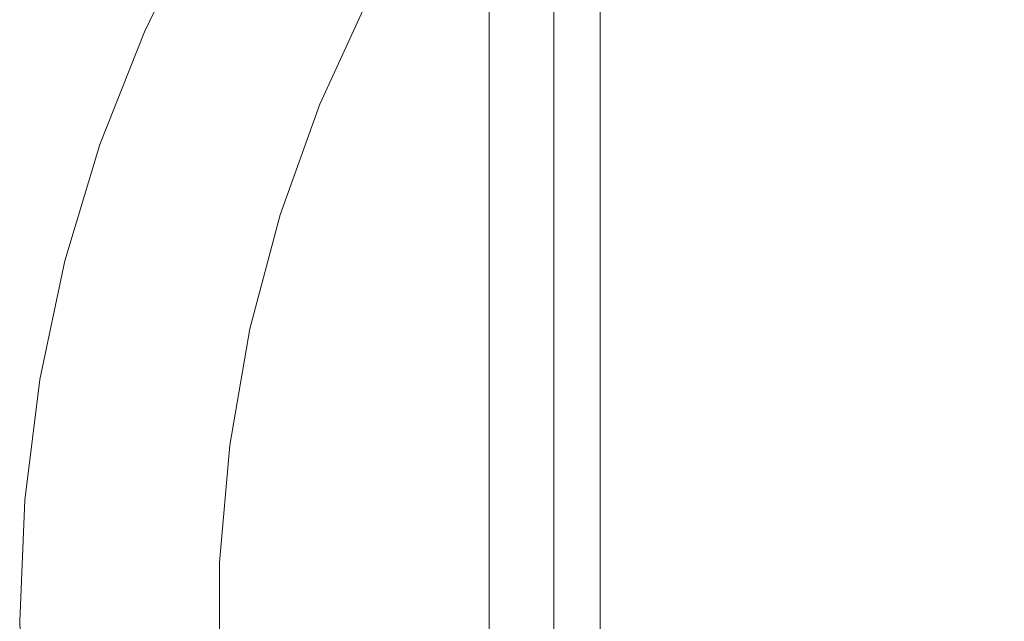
# Model space of a CAD drawing. Header units: millimetres. Extents: x 1865 to 2161, y 1201 to 1385.
# Tile 12 of 40: x 1865 to 1940, y 1293 to 1339. Entities that reach past the tile are written whole.
import ezdxf

# ---------------------------------------------------------------- set-up
doc = ezdxf.new("R2010")
doc.units = ezdxf.units.MM
doc.header["$LTSCALE"] = 25.4
doc.layers.add('Lighting-Moving Light', color=7, linetype='Continuous', lineweight=5)

# ---------------------------------------------------------------- blocks, each defined once
blk = doc.blocks.new('Group-1')
at = {"layer": 'Lighting-Moving Light', "color": 7, "linetype": 'Continuous', "lineweight": 5, "transparency": 33554687}
for points in [[(-112, -92, -21.465), (-107.035, -87.035, -16.5), (-107.035, 87.035, -16.5), (-112, 92, -21.465)], [(-107.035, -87.035, -16.5), (107.035, -87.035, -16.5), (107.035, 87.035, -16.5), (-107.035, 87.035, -16.5)], [(103.5, -83.5, -108.466), (-103.5, -83.5, -108.466), (-103.5, 83.5, -108.466), (103.5, 83.5, -108.466)]]:
    blk.add_3dface(points, dxfattribs=at)
for points, invisible_edges in [([(-112, -92, -99.966), (-112, 92, -99.965), (-112, 92, -99.966)], 9), ([(-112, 92, -99.966), (-103.5, 83.5, -108.466), (-103.5, -83.5, -108.466), (-112, -92, -99.966)], 8), ([(-112, -92, -99.966), (-112, -92, -99.965), (-112, 92, -99.965)], 8), ([(-112, 49.211, -47.544), (-112, -49.211, -47.544), (-112, 92, -21.465)], 11), ([(-112, 49.211, -77.387), (-112, 76.845, -77.387), (-112, 92, -99.965), (-112, -92, -99.965)], 10), ([(-112, -92, -21.465), (-112, 92, -21.465), (-112, -49.211, -47.544), (-112, -76.845, -47.544)], 10), ([(-138.434, 45.189, -77.387), (-134.317, 53.53, -77.387), (-121.21, 47.852, -77.387), (-124.982, 39.644, -77.387)], 10), ([(-124.982, 39.644, -47.544), (-121.21, 47.852, -47.544), (-134.317, 53.53, -47.544), (-138.434, 45.189, -47.544)], 10), ([(-134.317, 53.53, -47.544), (-134.317, 53.53, -77.387), (-138.434, 45.189, -77.387), (-138.434, 45.189, -47.544)], 5), ([(-112, -49.211, -77.387), (-112, 49.211, -77.387), (-112, -92, -99.965)], 11), ([(-112, -49.211, -77.387), (-112, -49.211, -47.544), (-112, 49.211, -47.544), (-112, 49.211, -77.387)], 10), ([(-124.982, 39.644, -47.544), (-124.982, 39.644, -77.387), (-121.21, 47.852, -77.387), (-121.21, 47.852, -47.544)], 1), ([(-141.842, 36.534, -77.387), (-138.434, 45.189, -77.387), (-124.982, 39.644, -77.387), (-128.033, 31.142, -77.387)], 10), ([(-128.033, 31.142, -47.544), (-124.982, 39.644, -47.544), (-138.434, 45.189, -47.544), (-141.842, 36.534, -47.544)], 10), ([(-138.434, 45.189, -47.544), (-138.434, 45.189, -77.387), (-141.842, 36.534, -77.387), (-141.842, 36.534, -47.544)], 5), ([(-128.033, 31.142, -47.544), (-128.033, 31.142, -77.387), (-124.982, 39.644, -77.387), (-124.982, 39.644, -47.544)], 5), ([(-128.033, 31.142, -77.387), (-130.342, 22.409, -77.387), (-144.518, 27.625, -77.387), (-141.842, 36.534, -77.387)], 10), ([(-141.842, 36.534, -47.544), (-144.518, 27.625, -47.544), (-130.342, 22.409, -47.544), (-128.033, 31.142, -47.544)], 10), ([(-141.842, 36.534, -47.544), (-141.842, 36.534, -77.387), (-144.518, 27.625, -77.387), (-144.518, 27.625, -47.544)], 5), ([(-130.342, 22.409, -47.544), (-130.342, 22.409, -77.387), (-128.033, 31.142, -77.387), (-128.033, 31.142, -47.544)], 5), ([(-146.443, 18.524, -77.387), (-144.518, 27.625, -77.387), (-130.342, 22.409, -77.387), (-131.89, 13.51, -77.387)], 10), ([(-131.89, 13.51, -47.544), (-130.342, 22.409, -47.544), (-144.518, 27.625, -47.544), (-146.443, 18.524, -47.544)], 10), ([(-144.518, 27.625, -47.544), (-144.518, 27.625, -77.387), (-146.443, 18.524, -77.387), (-146.443, 18.524, -47.544)], 5), ([(-131.89, 13.51, -47.544), (-131.89, 13.51, -77.387), (-130.342, 22.409, -77.387), (-130.342, 22.409, -47.544)], 5), ([(-131.89, 13.51, -77.387), (-132.667, 4.511, -77.387), (-147.603, 9.295, -77.387), (-146.443, 18.524, -77.387)], 10), ([(-146.443, 18.524, -47.544), (-147.603, 9.295, -47.544), (-132.667, 4.511, -47.544), (-131.89, 13.51, -47.544)], 10), ([(-146.443, 18.524, -47.544), (-146.443, 18.524, -77.387), (-147.603, 9.295, -77.387), (-147.603, 9.295, -47.544)], 5), ([(-132.667, 4.511, -47.544), (-132.667, 4.511, -77.387), (-131.89, 13.51, -77.387), (-131.89, 13.51, -47.544)], 5), ([(-147.99, 0.001, -77.387), (-147.603, 9.295, -77.387), (-132.667, 4.511, -77.387)], 10), ([(-132.667, 4.511, -47.544), (-147.603, 9.295, -47.544), (-147.99, 0.001, -47.544)], 9), ([(-147.603, 9.295, -47.544), (-147.603, 9.295, -77.387), (-147.99, 0.001, -77.387), (-147.99, 0.001, -47.544)], 5), ([(-132.667, 4.511, -77.387), (-132.666, -4.522, -77.387), (-147.603, -9.293, -77.387), (-147.99, 0.001, -77.387)], 10), ([(-147.99, 0.001, -47.544), (-147.603, -9.293, -47.544), (-132.666, -4.522, -47.544), (-132.667, 4.511, -47.544)], 10), ([(-132.666, -4.522, -47.544), (-132.666, -4.522, -77.387), (-132.667, 4.511, -77.387), (-132.667, 4.511, -47.544)], 5), ([(-147.99, 0.001, -47.544), (-147.99, 0.001, -77.387), (-147.603, -9.293, -77.387), (-147.603, -9.293, -47.544)], 5)]:
    blk.add_3dface(points, dxfattribs=dict(at, invisible_edges=invisible_edges))
at = {"layer": 'Lighting-Moving Light', "color": 0, "flags": 1}
for tag in ['Yoke', '3D_Symbol_Name', 'Weight', 'Weight', 'Wattage', 'Candlepower', 'Body', 'Model_Name', 'Beam_Angle', 'Field_Angle', 'Remarks', 'Beam_Angle_2', 'Field_Angle_2', 'Num_Channels', 'Frame_Size', 'Device_Type', 'FixtureID', 'Frame_Size', 'Base', 'Lens', 'Inst_Type', 'Lamp']:
    blk.add_attdef(tag, (-144.25, -164.904), '', height=0.18, dxfattribs=at)

msp = doc.modelspace()

# ---------------------------------------------------------------- block references
at = {"layer": 'Lighting-Moving Light', "color": 7, "transparency": 33554687}
msp.add_blockref('Group-1', (2012.623, 1292.88), dxfattribs=at)

doc.saveas('drawing.dxf')
